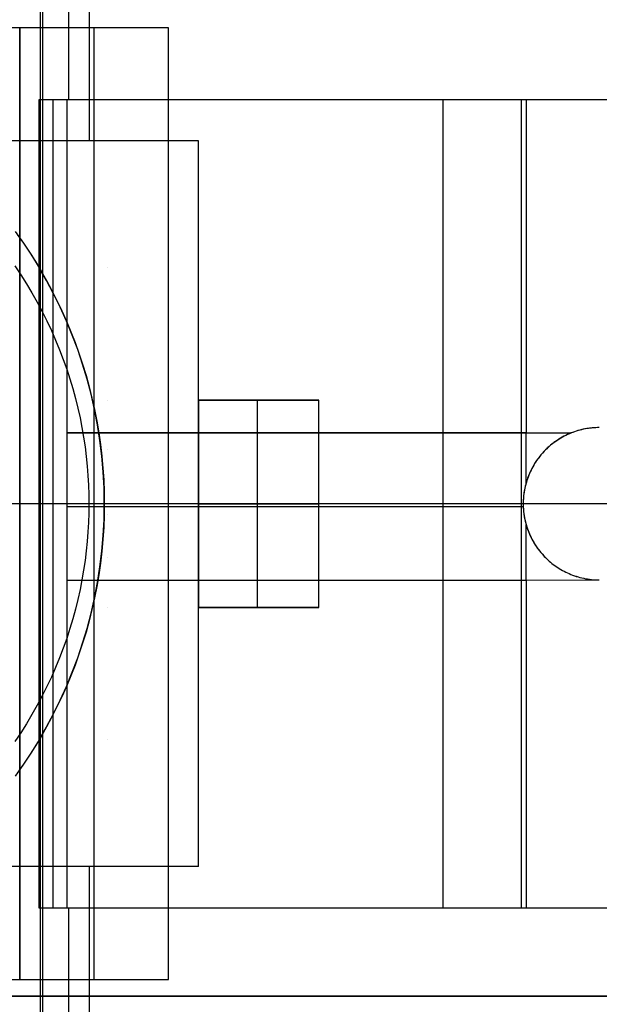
# Model space of a CAD drawing. Header units: millimetres. Extents: x -15 to 7, y 1 to 148.
# Tile 174 of 256: x -0.34 to 1.9, y 41.61 to 45.41. Entities that reach past the tile are written whole.
import ezdxf

# ---------------------------------------------------------------- set-up
doc = ezdxf.new("R2010")
doc.units = ezdxf.units.MM
doc.header["$MEASUREMENT"] = 0
doc.layers.add('Default', color=7, linetype='Continuous', true_color=0x000000)
doc.layers.add('Layer 01', color=7, linetype='Continuous', true_color=0x000000)

msp = doc.modelspace()

# ---------------------------------------------------------------- linework, layer by layer
at = {"layer": 'Default', "color": 254, "true_color": 0xcad1ee}
for points in [[(-0.2588, 8.6531), (-0.2588, 103.5282)], [(-0.2588, 9.9443), (-0.2588, 102.237)]]:
    msp.add_lwpolyline(points, dxfattribs=at)
at = {"layer": 'Default', "color": 171, "true_color": 0x8080ff}
for points in [[(-0.2497, 5.4828), (-0.2497, 70.4573)], [(-0.2497, 5.57), (-0.2497, 70.2391)]]:
    msp.add_lwpolyline(points, dxfattribs=at)
at = {"layer": 'Layer 01'}
for points in [[(-0.1484, 45.0995), (-0.1484, 45.4394)], [(-0.0686, 44.9394), (-0.0686, 45.4394)], [(0.2355, 45.3757), (-3.5692, 45.3757)], [(-0.3386, 45.3757), (-3.0832, 45.3757)], [(0.2355, 45.3757), (-0.3386, 45.3757)], [(-0.3386, 45.3757), (-0.3386, 41.703)], [(-0.3386, 41.703), (-0.3386, 45.3757)], [(0.2355, 45.3757), (-0.3386, 45.3757)], [(-0.3386, 41.703), (-0.3386, 45.3757)], [(-0.0516, 45.3757), (-0.0516, 41.703)], [(0.2355, 41.703), (0.2355, 45.3757)], [(0.2355, 41.703), (0.2355, 45.3757)], [(0.2355, 41.703), (0.2355, 45.3757)], [(-0.2635, 45.0995), (3.3767, 45.0995)], [(-0.2635, 45.0995), (2.9016, 45.0995)], [(-0.2635, 44.4503), (-0.2635, 45.0995)], [(-0.2635, 44.4503), (-0.2635, 45.0995)], [(-0.2635, 41.9792), (-0.2635, 45.0995)], [(-0.2635, 45.0995), (2.8568, 45.0995)], [(-0.2635, 41.9792), (-0.2635, 45.0995)], [(-0.2635, 45.0995), (2.8568, 45.0995)], [(-0.263, 41.9792), (-0.263, 45.0995)], [(-0.2091, 41.9792), (-0.2091, 45.0995)], [(-0.1555, 41.9792), (-0.1555, 45.0995)], [(-0.155, 41.9792), (-0.155, 45.0995)], [(-0.1546, 43.8126), (-0.1546, 45.0995)], [(-0.1546, 45.0995), (1.6168, 45.0995)], [(1.2967, 41.9792), (1.2967, 45.0995)], [(1.2967, 43.8126), (1.2967, 45.0995)], [(1.5996, 41.9792), (1.5996, 45.0995)], [(1.6168, 45.0995), (2.1844, 45.0995)], [(1.6168, 45.0995), (1.6168, 43.8126)], [(1.6168, 45.0995), (1.6168, 43.8126)], [(0.3516, 44.9394), (-3.6484, 44.9394)], [(0.3516, 44.9394), (-3.6484, 44.9394)], [(0.3516, 44.9394), (-3.6484, 44.9394)], [(0.3516, 42.1394), (0.3516, 44.9394)], [(0.3516, 42.1394), (0.3516, 44.9394)], [(0.3516, 42.1394), (0.3516, 44.9394)], [(-0.3565, 44.5903), (-0.3243, 44.5451), (-0.2933, 44.4984), (-0.2635, 44.4503)], [(-0.3482, 44.5789), (-0.3241, 44.5448), (-0.3007, 44.5099), (-0.278, 44.4741), (-0.256, 44.4376), (-0.2347, 44.4004), (-0.2142, 44.3624), (-0.1945, 44.3236), (-0.1757, 44.2842), (-0.1577, 44.2441), (-0.1407, 44.2034), (-0.1246, 44.162), (-0.1095, 44.1201), (-0.0954, 44.0776), (-0.0823, 44.0346), (-0.0703, 43.9911), (-0.0593, 43.9472), (-0.0494, 43.9029), (-0.0407, 43.8583), (-0.0331, 43.8133), (-0.0266, 43.7681), (-0.0213, 43.7226), (-0.0171, 43.677), (-0.0142, 43.6312), (-0.0124, 43.5853), (-0.0118, 43.5394), (-0.0124, 43.4934), (-0.0142, 43.4475), (-0.0171, 43.4018), (-0.0213, 43.3561), (-0.0266, 43.3106), (-0.0331, 43.2654), (-0.0407, 43.2204), (-0.0494, 43.1758), (-0.0593, 43.1315), (-0.0703, 43.0876), (-0.0823, 43.0441), (-0.0954, 43.0011), (-0.1095, 42.9586), (-0.1246, 42.9167), (-0.1407, 42.8753), (-0.1577, 42.8346), (-0.1757, 42.7945), (-0.1945, 42.7551), (-0.2142, 42.7164), (-0.2347, 42.6783), (-0.256, 42.6411), (-0.278, 42.6046), (-0.3007, 42.5688), (-0.3241, 42.5339), (-0.3482, 42.4998)], [(-0.3482, 44.5789), (-0.3241, 44.5448), (-0.3007, 44.5099), (-0.278, 44.4741), (-0.256, 44.4376), (-0.2347, 44.4004), (-0.2142, 44.3624), (-0.1945, 44.3236), (-0.1757, 44.2842), (-0.1577, 44.2441), (-0.1407, 44.2034), (-0.1246, 44.162), (-0.1095, 44.1201), (-0.0954, 44.0776), (-0.0823, 44.0346), (-0.0703, 43.9911), (-0.0593, 43.9472), (-0.0494, 43.9029), (-0.0407, 43.8583), (-0.0331, 43.8133), (-0.0266, 43.7681), (-0.0213, 43.7226), (-0.0171, 43.677), (-0.0142, 43.6312), (-0.0124, 43.5853), (-0.0118, 43.5394), (-0.0124, 43.4934), (-0.0142, 43.4475), (-0.0171, 43.4018), (-0.0213, 43.3561), (-0.0266, 43.3106), (-0.0331, 43.2654), (-0.0407, 43.2204), (-0.0494, 43.1758), (-0.0593, 43.1315), (-0.0703, 43.0876), (-0.0823, 43.0441), (-0.0954, 43.0011), (-0.1095, 42.9586), (-0.1246, 42.9167), (-0.1407, 42.8753), (-0.1577, 42.8346), (-0.1757, 42.7945), (-0.1945, 42.7551), (-0.2142, 42.7164), (-0.2347, 42.6783), (-0.256, 42.6411), (-0.278, 42.6046), (-0.3007, 42.5688), (-0.3241, 42.5339), (-0.3482, 42.4998)], [(-0.3575, 44.4575), (-0.3344, 44.4231), (-0.3123, 44.3882), (-0.2911, 44.3529), (-0.2708, 44.3172), (-0.2516, 44.2811), (-0.2333, 44.2447), (-0.2161, 44.208), (-0.1998, 44.171), (-0.1846, 44.1338), (-0.1703, 44.0965), (-0.157, 44.059), (-0.1448, 44.0214), (-0.1335, 43.9837), (-0.1232, 43.9461), (-0.1139, 43.9084), (-0.1055, 43.8708), (-0.0981, 43.8332), (-0.0917, 43.7958), (-0.0861, 43.7585), (-0.0815, 43.7214), (-0.0777, 43.6845), (-0.0748, 43.6478), (-0.0728, 43.6114), (-0.0716, 43.5752), (-0.0712, 43.5394), (-0.0716, 43.5035), (-0.0728, 43.4674), (-0.0748, 43.4309), (-0.0777, 43.3942), (-0.0815, 43.3573), (-0.0861, 43.3202), (-0.0917, 43.2829), (-0.0981, 43.2455), (-0.1055, 43.2079), (-0.1139, 43.1703), (-0.1232, 43.1326), (-0.1335, 43.095), (-0.1448, 43.0573), (-0.157, 43.0197), (-0.1703, 42.9822), (-0.1846, 42.9449), (-0.1998, 42.9077), (-0.2161, 42.8707), (-0.2333, 42.834), (-0.2516, 42.7976), (-0.2708, 42.7615), (-0.2911, 42.7258), (-0.3123, 42.6905), (-0.3344, 42.6556), (-0.3575, 42.6212)], [(-0.2635, 42.6284), (-0.2349, 42.678), (-0.2077, 42.7288), (-0.182, 42.781), (-0.1579, 42.8343), (-0.1354, 42.8888), (-0.1145, 42.9443), (-0.0955, 43.0009), (-0.0782, 43.0583), (-0.0629, 43.1166), (-0.0495, 43.1756), (-0.038, 43.2352), (-0.0286, 43.2954), (-0.0213, 43.356), (-0.016, 43.4169), (-0.0128, 43.4781), (-0.0118, 43.5394), (-0.0128, 43.6006), (-0.016, 43.6618), (-0.0213, 43.7227), (-0.0286, 43.7833), (-0.038, 43.8435), (-0.0495, 43.9031), (-0.0629, 43.9621), (-0.0782, 44.0204), (-0.0955, 44.0779), (-0.1145, 44.1344), (-0.1354, 44.1899), (-0.1579, 44.2444), (-0.182, 44.2978), (-0.2077, 44.3499), (-0.2349, 44.4007), (-0.2635, 44.4503)], [(0.8172, 43.9394), (0.3516, 43.9394)], [(0.3516, 43.9394), (0.3516, 43.1394)], [(0.3516, 43.1394), (0.3516, 43.9394)], [(0.3516, 43.9394), (0.8172, 43.9394)], [(0.8172, 43.9394), (0.3516, 43.9394)], [(0.5794, 43.1394), (0.5794, 43.9394)], [(0.5794, 43.1394), (0.5794, 43.9394)], [(0.8172, 43.1394), (0.8172, 43.9394)], [(0.8172, 43.1394), (0.8172, 43.9394)], [(0.8172, 43.1394), (0.8172, 43.9394)], [(1.8998, 43.8333), (1.8922, 43.8332), (1.8846, 43.8329), (1.877, 43.8324), (1.8695, 43.8317), (1.8619, 43.8308), (1.8544, 43.8297), (1.847, 43.8285), (1.8396, 43.827), (1.8323, 43.8254), (1.825, 43.8236), (1.8178, 43.8216), (1.8107, 43.8194), (1.8036, 43.8171), (1.7967, 43.8146), (1.7898, 43.8119), (1.7831, 43.8091), (1.7764, 43.8061), (1.7699, 43.803), (1.7635, 43.7997), (1.7572, 43.7963), (1.751, 43.7928), (1.745, 43.7892), (1.7391, 43.7854), (1.7333, 43.7815), (1.7276, 43.7775), (1.7221, 43.7735), (1.7167, 43.7693), (1.7115, 43.765), (1.7064, 43.7607), (1.7015, 43.7562), (1.6967, 43.7517), (1.692, 43.7472), (1.6874, 43.7425), (1.6829, 43.7377), (1.6785, 43.7328), (1.6742, 43.7277), (1.6699, 43.7224), (1.6657, 43.7171), (1.6616, 43.7115), (1.6576, 43.7059), (1.6538, 43.7001), (1.65, 43.6942), (1.6463, 43.6881), (1.6428, 43.682), (1.6394, 43.6757), (1.6362, 43.6693), (1.6331, 43.6627), (1.6301, 43.6561), (1.6273, 43.6493), (1.6246, 43.6425), (1.6221, 43.6355), (1.6198, 43.6285), (1.6176, 43.6214), (1.6156, 43.6142), (1.6138, 43.6069), (1.6121, 43.5996), (1.6107, 43.5922), (1.6094, 43.5847), (1.6084, 43.5772), (1.6075, 43.5697), (1.6068, 43.5621), (1.6063, 43.5546), (1.606, 43.547), (1.6059, 43.5394), (1.606, 43.5317), (1.6063, 43.5241), (1.6068, 43.5166), (1.6075, 43.509), (1.6084, 43.5015), (1.6094, 43.494), (1.6107, 43.4865), (1.6121, 43.4791), (1.6138, 43.4718), (1.6156, 43.4645), (1.6176, 43.4573), (1.6198, 43.4502), (1.6221, 43.4432), (1.6246, 43.4362), (1.6273, 43.4294), (1.6301, 43.4226), (1.6331, 43.416), (1.6362, 43.4094), (1.6394, 43.403), (1.6428, 43.3967), (1.6463, 43.3906), (1.65, 43.3845), (1.6538, 43.3786), (1.6576, 43.3728), (1.6616, 43.3672), (1.6657, 43.3617), (1.6699, 43.3563), (1.6742, 43.351), (1.6785, 43.346), (1.6829, 43.341), (1.6874, 43.3362), (1.692, 43.3315), (1.6967, 43.327), (1.7015, 43.3225), (1.7064, 43.318), (1.7115, 43.3137), (1.7167, 43.3094), (1.7221, 43.3052), (1.7276, 43.3012), (1.7333, 43.2972), (1.7391, 43.2933), (1.745, 43.2895), (1.751, 43.2859), (1.7572, 43.2824), (1.7635, 43.279), (1.7699, 43.2757), (1.7764, 43.2726), (1.7831, 43.2696), (1.7898, 43.2668), (1.7967, 43.2641), (1.8036, 43.2616), (1.8107, 43.2593), (1.8178, 43.2571), (1.825, 43.2551), (1.8323, 43.2533), (1.8396, 43.2517), (1.847, 43.2502), (1.8544, 43.249), (1.8619, 43.2479), (1.8695, 43.247), (1.877, 43.2463), (1.8846, 43.2458), (1.8922, 43.2455), (1.8998, 43.2454)], [(1.8998, 43.8333), (1.8928, 43.8332), (1.8858, 43.8329), (1.8788, 43.8325), (1.8718, 43.8319), (1.8649, 43.8312), (1.858, 43.8303), (1.8511, 43.8292), (1.8442, 43.828), (1.8375, 43.8266), (1.8307, 43.825), (1.824, 43.8233), (1.8174, 43.8215), (1.8108, 43.8195), (1.8043, 43.8173), (1.7979, 43.815), (1.7916, 43.8126)], [(-0.1549, 43.2451), (-0.1549, 43.8126)], [(-0.1549, 43.8126), (1.6168, 43.8126)], [(1.6168, 43.8126), (-0.1546, 43.8126)], [(1.6168, 43.8126), (1.7916, 43.8126)], [(1.7916, 43.8126), (1.7843, 43.8096), (1.7771, 43.8064), (1.7701, 43.8031), (1.7631, 43.7996), (1.7564, 43.7959), (1.7497, 43.7921), (1.7432, 43.7881), (1.7369, 43.784), (1.7307, 43.7798), (1.7247, 43.7754), (1.7188, 43.7709), (1.7131, 43.7664), (1.7076, 43.7617), (1.7022, 43.7569), (1.697, 43.7521), (1.692, 43.7472), (1.6859, 43.7409), (1.68, 43.7344), (1.6741, 43.7276), (1.6685, 43.7206), (1.6629, 43.7133), (1.6576, 43.7058), (1.6524, 43.6981), (1.6475, 43.6901), (1.6428, 43.6819), (1.6383, 43.6734), (1.634, 43.6648), (1.63, 43.6559), (1.6263, 43.6469), (1.6228, 43.6377), (1.6197, 43.6283), (1.6168, 43.6188)], [(1.6168, 43.6188), (1.6168, 43.8126)], [(1.6168, 43.6188), (1.6143, 43.6092), (1.6121, 43.5994), (1.6102, 43.5896), (1.6087, 43.5796), (1.6075, 43.5696), (1.6066, 43.5596), (1.6061, 43.5495), (1.6059, 43.5394), (1.6061, 43.5292), (1.6066, 43.5191), (1.6075, 43.5091), (1.6087, 43.4991), (1.6102, 43.4891), (1.6121, 43.4793), (1.6143, 43.4695), (1.6168, 43.4599)], [(0.2355, 43.5394), (-3.5692, 43.5394)], [(-0.0712, 43.5394), (-0.5862, 43.5394)], [(0.3516, 43.5394), (-0.5862, 43.5394)], [(0.2355, 43.5394), (-0.3386, 43.5394)], [(1.6059, 43.5394), (-0.2635, 43.5394)], [(-0.1549, 43.5288), (1.6061, 43.5288)], [(1.9688, 43.5394), (-0.0118, 43.5394)], [(3.8392, 43.5394), (0.3516, 43.5394)], [(0.8172, 43.5394), (0.3516, 43.5394)], [(0.3516, 43.5394), (0.8172, 43.5394)], [(1.6168, 43.2451), (1.6168, 43.4599)], [(1.6168, 43.4599), (1.6197, 43.4504), (1.6228, 43.441), (1.6263, 43.4318), (1.63, 43.4228), (1.634, 43.4139), (1.6383, 43.4053), (1.6428, 43.3968), (1.6475, 43.3886), (1.6524, 43.3806), (1.6576, 43.3729), (1.6629, 43.3654), (1.6685, 43.3581), (1.6741, 43.3511), (1.68, 43.3443), (1.6859, 43.3378), (1.692, 43.3315), (1.6967, 43.327), (1.7015, 43.3225), (1.7064, 43.318), (1.7115, 43.3137), (1.7167, 43.3094), (1.7221, 43.3052), (1.7276, 43.3012), (1.7333, 43.2972), (1.7391, 43.2933), (1.745, 43.2895), (1.751, 43.2859), (1.7572, 43.2823), (1.7635, 43.2789), (1.7699, 43.2757), (1.7764, 43.2726), (1.7831, 43.2696), (1.7898, 43.2667), (1.7967, 43.2641), (1.8036, 43.2616), (1.8107, 43.2592), (1.8178, 43.257), (1.825, 43.255), (1.8323, 43.2532), (1.8396, 43.2516), (1.847, 43.2501), (1.8544, 43.2488), (1.8619, 43.2478), (1.8695, 43.2469), (1.877, 43.2462), (1.8846, 43.2457), (1.8922, 43.2454), (1.8998, 43.2453)], [(-0.1549, 43.2451), (1.6168, 43.2451)], [(-0.1546, 41.9792), (-0.1546, 43.2451)], [(-0.1546, 43.2451), (1.6168, 43.2451)], [(1.2967, 41.9792), (1.2967, 43.2451)], [(1.6168, 43.2451), (1.8998, 43.2453)], [(1.6168, 43.2451), (1.6168, 41.9792)], [(1.6168, 43.2451), (1.6168, 41.9792)], [(0.8172, 43.1394), (0.3516, 43.1394)], [(0.3516, 43.1394), (0.8172, 43.1394)], [(0.8172, 43.1394), (0.3516, 43.1394)], [(-0.2635, 42.6284), (-0.2933, 42.5803), (-0.3243, 42.5337), (-0.3565, 42.4884)], [(-0.2635, 41.9792), (-0.2635, 42.6284)], [(-0.2635, 41.9792), (-0.2635, 42.6284)], [(0.3516, 42.1394), (-3.6484, 42.1394)], [(0.3516, 42.1394), (-3.6484, 42.1394)], [(0.3516, 42.1394), (-3.6484, 42.1394)], [(-0.0686, 41.6394), (-0.0686, 42.1394)], [(2.9016, 41.9792), (-0.2635, 41.9792)], [(3.3767, 41.9792), (-0.2635, 41.9792)], [(2.8568, 41.9792), (-0.2635, 41.9792)], [(2.8568, 41.9792), (-0.2635, 41.9792)], [(1.6168, 41.9792), (-0.1546, 41.9792)], [(-0.1484, 41.6394), (-0.1484, 41.9792)], [(2.1844, 41.9792), (1.6168, 41.9792)], [(-3.5692, 41.703), (0.2355, 41.703)], [(-3.0832, 41.703), (-0.3386, 41.703)], [(-0.3386, 41.703), (0.2355, 41.703)], [(-0.3386, 41.703), (0.2355, 41.703)], [(3.8392, 41.6394), (-4.1566, 41.6394)], [(3.8392, 41.6394), (-4.1566, 41.6394)], [(3.8392, 41.6394), (-3.9765, 41.6394)], [(3.8392, 41.6394), (-3.9765, 41.6394)], [(-3.1984, 41.6394), (2.9016, 41.6394)], [(-3.1984, 41.6394), (2.9016, 41.6394)], [(-0.1484, 41.2995), (-0.1484, 41.6394)], [(-0.0686, 41.1394), (-0.0686, 41.6394)]]:
    msp.add_lwpolyline(points, dxfattribs=at)
at = {"layer": 'Layer 01', "extrusion": (1, 0, 0)}
for points in [[(45.3757, -17.7456), (45.3757, -11.9836)], [(45.3757, -18.0229), (45.3757, -11.9836)], [(45.0995, -8.9756), (45.0995, -9.3428)], [(45.0995, -7.8343), (45.0995, -12.457)], [(45.0995, -8.9756), (45.0995, -9.3428)], [(45.0995, -7.8343), (45.0995, -8.1363)], [(44.9394, -21.838), (44.9394, -29.3159)], [(44.4503, -9.3428), (44.4503, -8.9756)], [(43.9394, -27.2933), (43.9394, -29.0159)], [(43.9394, -29.0159), (43.9394, -27.2933)], [(43.9394, -27.2933), (43.9394, -29.0159)], [(43.8126, -8.1363), (43.8126, -7.8343)], [(43.7472, -8.1363), (43.7472, -12.457)], [(43.5394, -8.761), (43.5394, -12.457)], [(43.5394, -18.0229), (43.5394, -11.9836)], [(43.5394, -21.838), (43.5394, -27.2933)], [(43.5394, -29.0159), (43.5394, -29.3159)], [(43.5394, -27.2933), (43.5394, -29.0159)], [(43.4986, -17.7456), (43.4986, -11.9836)], [(43.3315, -8.1363), (43.3315, -12.457)], [(43.2451, -7.8343), (43.2451, -8.1363)], [(43.1394, -27.2933), (43.1394, -29.0159)], [(43.1394, -29.0159), (43.1394, -27.2933)], [(43.1394, -27.2933), (43.1394, -29.0159)], [(42.6284, -8.9756), (42.6284, -9.3428)], [(42.1394, -21.838), (42.1394, -29.3159)], [(41.9792, -8.9756), (41.9792, -9.3428)], [(41.9792, -7.8343), (41.9792, -12.457)], [(41.9792, -8.9756), (41.9792, -9.3428)], [(41.9792, -8.1363), (41.9792, -7.8343)], [(41.703, -11.9836), (41.703, -17.7456)], [(41.703, -18.0229), (41.703, -11.9836)], [(41.6394, -21.838), (41.6394, -8.9756)], [(41.6394, -21.838), (41.6394, -8.9756)]]:
    msp.add_lwpolyline(points, dxfattribs=at)
at = {"layer": 'Layer 01', "extrusion": (0, 1, 0)}
for points in [[(0.263, -8.761), (0.2635, -12.457)], [(0.263, -8.761), (0.1555, -8.6539)], [(0.1555, -8.6539), (0.1546, -7.8343)], [(0.1549, -8.1363), (0.1546, -7.8343)], [(0.1546, -7.8343), (0.1549, -8.1363)], [(0.1555, -8.6539), (0.2626, -8.761)], [(0.1546, -7.8343), (0.1555, -8.6539)], [(0.263, -8.761), (0.2635, -12.457)], [(0.1555, -8.6539), (0.263, -8.761)], [(0.1546, -7.8343), (0.1555, -8.6539)]]:
    msp.add_lwpolyline(points, dxfattribs=at)

doc.saveas('drawing.dxf')
